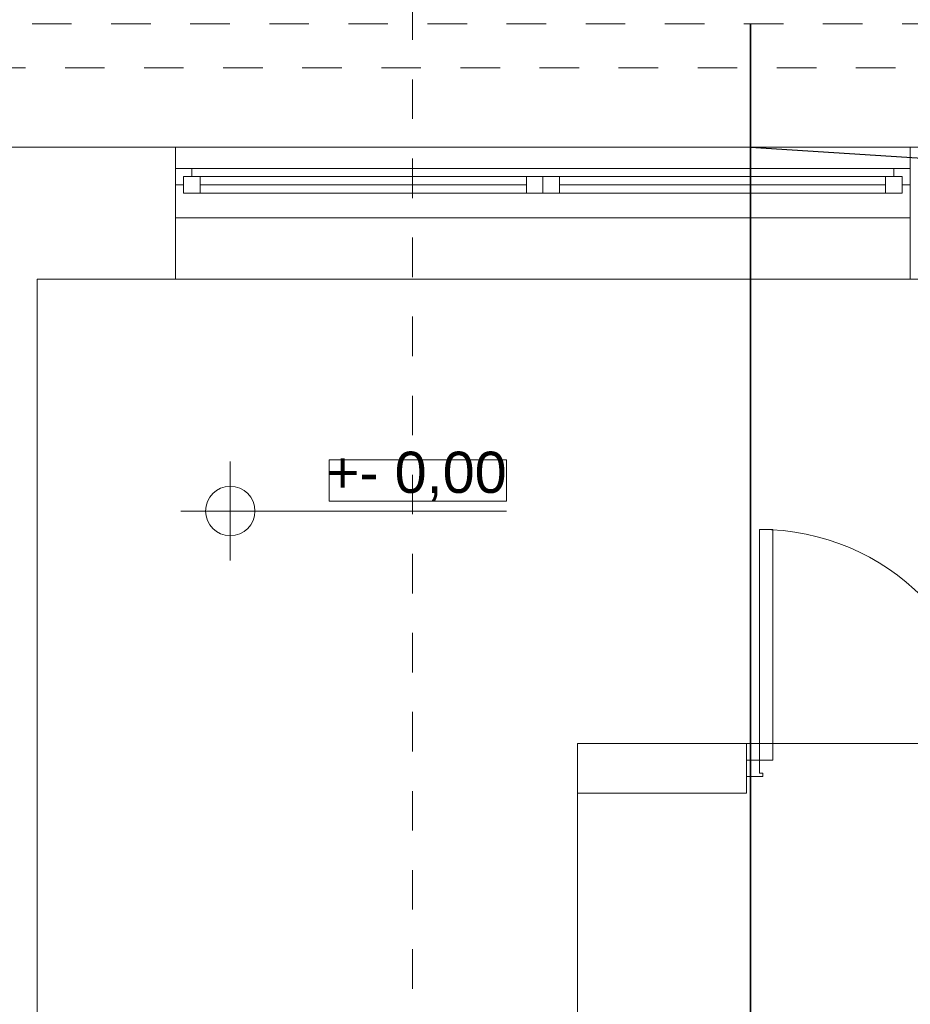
# Model space of a CAD drawing. Header units: millimetres. Extents: x 204754 to 499005, y -178579 to -103222.
# Tile 48 of 178: x 221545 to 224247, y -126861 to -123872. Entities that reach past the tile are written whole.
import ezdxf
from ezdxf import colors
from ezdxf.entities.mleader import LeaderData, LeaderLine
from ezdxf.math import Vec2, Vec3

# ---------------------------------------------------------------- set-up
doc = ezdxf.new("R2010")
doc.units = ezdxf.units.MM
doc.header["$MEASUREMENT"] = 0
doc.linetypes.add('Przerywana', pattern=[240, 120, -120])
doc.layers.get('0').update_dxf_attribs({"color": 252, "lineweight": 5})
for name, color, linetype, lineweight in [('840-G Znaczniki ogólne_Nr_pióra__3', 252, 'Continuous', 5), ('IS_KS w posadzce', 16, 'Continuous', 35), ('IS_opisy', 7, 'Continuous', 35), ('Nowe_220-A Ściany_Nr_pióra__112', 252, 'Continuous', 5), ('Nowe_220-A Ściany_Nr_pióra__41', 252, 'Continuous', 5), ('Nowe_299-A Wymiary Opisy_Nr_pióra__29', 252, 'Continuous', 5), ('Nowe_299-A Wymiary Opisy_Nr_pióra__73', 252, 'Continuous', 5), ('Nowe_Drzwi ARCHICAD_Nr_pióra__83', 252, 'Continuous', 5), ('Nowe_Nowe_220(1)-A Ściany zewnętrzne_Nr_pióra__103', 252, 'Continuous', 5), ('Nowe_Nowe_220(1)-A Ściany zewnętrzne_Nr_pióra__57', 252, 'Continuous', 5), ('Nowe_Okna ARCHICADa_Nr_pióra__112', 252, 'Continuous', 5), ('Nowe_Okna ARCHICADa_Nr_pióra__23', 252, 'Continuous', 5), ('Nowe_Okna ARCHICADa_Nr_pióra__3', 252, 'Continuous', 5)]:
    doc.layers.add(name, color=color, linetype=linetype, lineweight=lineweight)
doc.styles.add('GENERATED_STYLE_4', font='arial.ttf')
doc.styles.add('Opisowy', font='arial.ttf')

# ---------------------------------------------------------------- blocks, each defined once
blk = doc.blocks.new('podkład 20251118')
at = {"color": 252, "lineweight": 5}
for p, q in [((223022.2, -125208.5), (222483.9, -125208.5)), ((222483.9, -125208.5), (222483.9, -125333.5)), ((223022.2, -125333.5), (223022.2, -125208.5)), ((222483.9, -125333.5), (223022.2, -125333.5))]:
    blk.add_line(p, q, dxfattribs=at)
at = {"layer": '840-G Znaczniki ogólne_Nr_pióra__3', "color": 252, "linetype": 'Przerywana', "lineweight": 5}
blk.add_line((222737, -121893.5), (222737, -143583.5), dxfattribs=at)
at = {"layer": 'Nowe_220-A Ściany_Nr_pióra__112', "color": 252, "linetype": 'Continuous', "lineweight": 5}
for p, q in [((222017.5, -124373.7), (222017.5, -124323.7)), ((222017.5, -124473.7), (222017.5, -124373.7))]:
    blk.add_line(p, q, dxfattribs=at)
at = {"layer": 'Nowe_220-A Ściany_Nr_pióra__41', "color": 252, "linetype": 'Continuous', "lineweight": 5}
for p, q in [((223750, -126069.5), (223237.5, -126069.5)), ((223237.5, -126069.5), (223237.5, -126219.5)), ((223750, -126069.5), (223750, -126119.5)), ((223750, -126119.5), (223750, -126169.5)), ((223750, -126169.5), (223750, -126219.5)), ((223237.5, -126219.5), (223750, -126219.5))]:
    blk.add_line(p, q, dxfattribs=at)
at = {"layer": 'Nowe_299-A Wymiary Opisy_Nr_pióra__73', "color": 252, "linetype": 'Continuous', "lineweight": 5}
for p, q in [((222183.9, -125513.5), (222183.9, -125213.5)), ((222033.9, -125363.5), (222333.9, -125363.5)), ((222333.9, -125363.5), (223022.2, -125363.5))]:
    blk.add_line(p, q, dxfattribs=at)
blk.add_circle((222183.9, -125363.5), 75, dxfattribs=at)
at = {"layer": 'Nowe_Drzwi ARCHICAD_Nr_pióra__83', "color": 252, "linetype": 'Continuous', "lineweight": 5}
for p, q in [((223790, -125419.5), (223830, -125419.5)), ((223790, -126119.5), (223790, -125419.5)), ((223830, -125419.5), (223830, -126119.5)), ((223750, -126169.5), (223750, -126119.5)), ((223750, -126119.5), (223790, -126119.5)), ((223750, -126119.5), (223750, -126169.5)), ((223790, -126119.5), (223790, -126159.5)), ((223830, -126119.5), (223790, -126119.5)), ((223790, -126169.5), (223750, -126169.5)), ((223790, -126159.5), (223800, -126159.5)), ((223800, -126169.5), (223790, -126169.5)), ((223800, -126159.5), (223800, -126169.5))]:
    blk.add_line(p, q, dxfattribs=at)
at = {"layer": 'Nowe_Drzwi ARCHICAD_Nr_pióra__83', "color": 252, "linetype": 'Continuous', "lineweight": 5, "extrusion": (0, 0, -1)}
blk.add_ellipse((223790, -126119.5), major_axis=(495, 495), ratio=1, start_param=-0.785398, end_param=0.785398, dxfattribs=at)
at = {"layer": 'Nowe_Nowe_220(1)-A Ściany zewnętrzne_Nr_pióra__103', "color": 252, "linetype": 'Przerywana', "lineweight": 5}
for p, q in [((220862.5, -123884.5), (225472.5, -123884.5)), ((220962.5, -124018.1), (225372.5, -124018.1))]:
    blk.add_line(p, q, dxfattribs=at)
at = {"layer": 'Nowe_Nowe_220(1)-A Ściany zewnętrzne_Nr_pióra__57', "color": 252, "linetype": 'Continuous', "lineweight": 5}
for p, q in [((221147.5, -124259.5), (225147.5, -124259.5)), ((222017.5, -124259.5), (222017.5, -124659.5)), ((224247.5, -124259.5), (224247.5, -124659.5)), ((221597.5, -124659.5), (221597.5, -129989.5)), ((221597.5, -124659.5), (224717.5, -124659.5)), ((223237.5, -126069.5), (224737.5, -126069.5)), ((223237.5, -126069.5), (223237.5, -128619.5))]:
    blk.add_line(p, q, dxfattribs=at)
at = {"layer": 'Nowe_Okna ARCHICADa_Nr_pióra__112', "color": 252, "linetype": 'Continuous', "lineweight": 5}
for p, q in [((222017.5, -124373.7), (222017.5, -124323.7)), ((222017.5, -124373.7), (222017.5, -124323.7)), ((224247.5, -124373.7), (224247.5, -124323.7)), ((224247.5, -124373.7), (224247.5, -124323.7)), ((222017.5, -124473.7), (222017.5, -124373.7)), ((224247.5, -124473.7), (224247.5, -124373.7))]:
    blk.add_line(p, q, dxfattribs=at)
at = {"layer": 'Nowe_Okna ARCHICADa_Nr_pióra__23', "color": 252, "linetype": 'Continuous', "lineweight": 5}
for p, q in [((222067.5, -124323.7), (222017.5, -124323.7)), ((222042.5, -124373.7), (222042.5, -124348.7)), ((222042.5, -124348.7), (222067.5, -124348.7)), ((222092.5, -124348.7), (222042.5, -124348.7)), ((222042.5, -124348.7), (222042.5, -124398.7)), ((222067.5, -124348.7), (222067.5, -124323.7)), ((222092.5, -124398.7), (222092.5, -124348.7)), ((223082.5, -124348.7), (222092.5, -124348.7)), ((223132.5, -124348.7), (223082.5, -124348.7)), ((223082.5, -124348.7), (223082.5, -124398.7)), ((223132.5, -124398.7), (223132.5, -124348.7)), ((223182.5, -124348.7), (223132.5, -124348.7)), ((223132.5, -124348.7), (223132.5, -124398.7)), ((223182.5, -124398.7), (223182.5, -124348.7)), ((224172.5, -124348.7), (223182.5, -124348.7)), ((224222.5, -124348.7), (224172.5, -124348.7)), ((224172.5, -124348.7), (224172.5, -124398.7)), ((224247.5, -124323.7), (224197.5, -124323.7)), ((224197.5, -124323.7), (224197.5, -124348.7)), ((224197.5, -124348.7), (224222.5, -124348.7)), ((224222.5, -124348.7), (224222.5, -124373.7)), ((224222.5, -124398.7), (224222.5, -124348.7)), ((222017.5, -124373.7), (222042.5, -124373.7)), ((222092.5, -124373.7), (223082.5, -124373.7)), ((223182.5, -124373.7), (224172.5, -124373.7)), ((224222.5, -124373.7), (224247.5, -124373.7)), ((222042.5, -124398.7), (222092.5, -124398.7)), ((222092.5, -124398.7), (223082.5, -124398.7)), ((223082.5, -124398.7), (223132.5, -124398.7)), ((223132.5, -124398.7), (223182.5, -124398.7)), ((223182.5, -124398.7), (224172.5, -124398.7)), ((224172.5, -124398.7), (224222.5, -124398.7))]:
    blk.add_line(p, q, dxfattribs=at)
at = {"layer": 'Nowe_Okna ARCHICADa_Nr_pióra__3', "color": 252, "linetype": 'Continuous', "lineweight": 5}
for p, q in [((222017.5, -124323.7), (224247.5, -124323.7)), ((223132.5, -124323.7), (222067.5, -124323.7)), ((224197.5, -124323.7), (223132.5, -124323.7)), ((222092.5, -124398.7), (223082.5, -124398.7)), ((223182.5, -124398.7), (224172.5, -124398.7)), ((222017.5, -124473.7), (224247.5, -124473.7))]:
    blk.add_line(p, q, dxfattribs=at)
at = {"layer": 'Nowe_299-A Wymiary Opisy_Nr_pióra__29', "color": 252, "lineweight": 5, "style": 'GENERATED_STYLE_4'}
blk.add_text('+- 0,00', height=125, dxfattribs=at).set_placement((222474.2, -125308.5))
blk = doc.blocks.new('_None')

msp = doc.modelspace()

# ---------------------------------------------------------------- linework, layer by layer
at = {"layer": 'IS_KS w posadzce'}
msp.add_line((223762.5, -123884.5), (223762.5, -128619.5), dxfattribs=at)

# ---------------------------------------------------------------- block references
msp.add_blockref('podkład 20251118', (0, 0))

# ---------------------------------------------------------------- leaders
at = {"layer": 'IS_opisy', "lineweight": 25}
ml = msp.add_multileader_mtext('Standard', dxfattribs=at)
ml.set_content('{\\fArial Narrow|b0|i0|c238|p34;Włączyć do istniejącej instalacji kanalizacji sanitarnej}', color=256, style='Opisowy')
ml.set_leader_properties()
ml.set_arrow_properties(name='NONE')
ml.build(insert=Vec2(0, 0))
ml.multileader.update_dxf_attribs({"dogleg_length": 0.1, "arrow_head_size": 8.61})
ctx = ml.context
ctx.base_point, ctx.char_height, ctx.arrow_head_size, ctx.landing_gap_size, ctx.plane_origin, ctx.plane_x_axis, ctx.plane_y_axis = Vec3(225075.5, -124343.4), 168, 8.61, 0.861, Vec3(219288.2, -125735.4), Vec3(1, -0.000005), Vec3(0.000005, 1)
ctx.text_align_type = 2
notes = []
notes.append((ctx, [(1, (1, 1, 0), (225075.4, -124343.4), (1, -0.000005), 0.1, [(0, [(223762.5, -124259.5)], 256, [])])]))
ctx.mtext.insert, ctx.mtext.text_direction, ctx.mtext.rotation, ctx.mtext.width, ctx.mtext.alignment, ctx.mtext.flow_direction = Vec3(226942.8, -124234.7), Vec3(1, -0.000005), 6.283181, 2253.53, 3, 5
for ctx, leaders in notes:
    for number, flags, end, landing, length, lines in leaders:
        leader = LeaderData()
        leader.index, (leader.has_last_leader_line, leader.has_dogleg_vector, leader.attachment_direction) = number, flags
        leader.last_leader_point, leader.dogleg_vector, leader.dogleg_length = Vec3(end), Vec3(landing), length
        for number, points, colour, breaks in lines:
            line = LeaderLine()
            line.index, line.vertices, line.color, line.breaks = number, Vec3.list(points), colors.encode_raw_color(colour), breaks
            leader.lines.append(line)
        ctx.leaders.append(leader)

doc.saveas('drawing.dxf')
